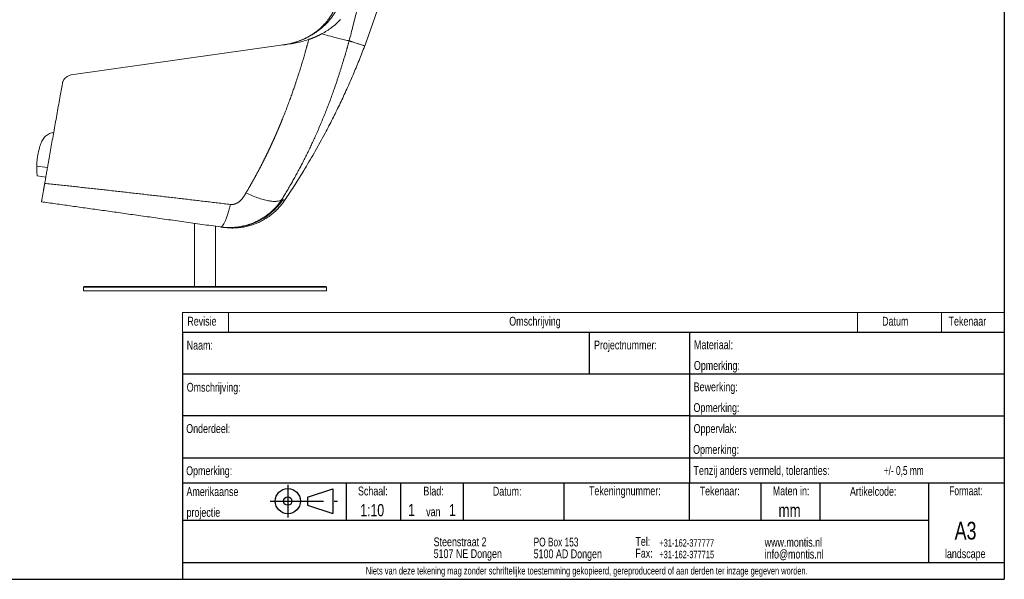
# Model space of a CAD drawing. Header units: millimetres. Extents: x 8 to 414, y 7 to 290.
# Tile 9 of 13: x 179 to 414, y 7 to 141. Entities that reach past the tile are written whole.
import ezdxf

# ---------------------------------------------------------------- set-up
doc = ezdxf.new("R2010")
doc.units = ezdxf.units.MM
doc.linetypes.add('CENTERX2', pattern=[20.32, 12.7, -2.54, 2.54, -2.54])
doc.layers.add('BEMATING', color=12, linetype='Continuous')
doc.layers.add('KADER', color=7, linetype='Continuous')
doc.styles.add('SLDTEXTSTYLE0', font='TXT', dxfattribs={"width": 0.75})
doc.styles.add('SLDTEXTSTYLE1', font='TXT', dxfattribs={"width": 0.7})

# ---------------------------------------------------------------- blocks, each defined once
blk = doc.blocks.new('SW_NOTE_0')
at = {"layer": 'KADER', "color": 0, "char_height": 2.1167, "attachment_point": 1, "style": 'SLDTEXTSTYLE0'}
for s, insert in [('Steenstraat 2', (0, 2.73)), ('5107 NE Dongen', (0, -0.09))]:
    blk.add_mtext(s, dxfattribs=dict(at, insert=insert))
blk = doc.blocks.new('SW_NOTE_1')
at = {"layer": 'KADER', "color": 0, "attachment_point": 1}
for s, insert, char_height, style in [('PO Box 153', (0, 2.73), 2.117, 'SLDTEXTSTYLE1'), ('5100 AD Dongen', (0, -0.09), 2.1167, 'SLDTEXTSTYLE0')]:
    blk.add_mtext(s, dxfattribs=dict(at, insert=insert, char_height=char_height, style=style))
blk = doc.blocks.new('SW_NOTE_2')
at = {"layer": 'KADER', "color": 0, "char_height": 2.117, "attachment_point": 1, "style": 'SLDTEXTSTYLE0'}
for s, insert in [('Tel:', (0, 2.73)), ('Fax:', (0, -0.09))]:
    blk.add_mtext(s, dxfattribs=dict(at, insert=insert))
blk = doc.blocks.new('SW_NOTE_3')
at = {"layer": 'KADER', "color": 0, "char_height": 1.77, "attachment_point": 1, "style": 'SLDTEXTSTYLE0'}
for s, insert in [('+31-162-377777', (0, 2.28)), ('+31-162-377715', (0, -0.49))]:
    blk.add_mtext(s, dxfattribs=dict(at, insert=insert))
blk = doc.blocks.new('SW_NOTE_4')
at = {"layer": 'KADER', "color": 0, "char_height": 2.1167, "attachment_point": 1, "style": 'SLDTEXTSTYLE0'}
for s, insert in [('www.montis.nl', (0, 2.73)), ('info@montis.nl', (0, -0.09))]:
    blk.add_mtext(s, dxfattribs=dict(at, insert=insert))
blk = doc.blocks.new('SW_TABLEANNOTATION_0')
at = {"color": 0, "linetype": 'Continuous', "lineweight": 0}
for p, q in [((0, 0), (0, -4.65)), ((196, 0), (0, 0)), ((11, 0), (11, -4.65)), ((161, 0), (161, -4.65)), ((181, 0), (181, -4.65)), ((196, -4.65), (196, 0)), ((0, -4.65), (196, -4.65))]:
    blk.add_line(p, q, dxfattribs=at)
at = {"color": 0, "linetype": 'Continuous', "lineweight": 0, "attachment_point": 1, "style": 'SLDTEXTSTYLE0'}
for s, insert, char_height in [('Revisie', (1.16, -1.01), 2.117), ('Omschrijving', (77.93, -1.01), 2.1167), ('Datum', (166.86, -1.01), 2.117), ('Tekenaar', (182.71, -1.01), 2.117)]:
    blk.add_mtext(s, dxfattribs=dict(at, insert=insert, char_height=char_height))

msp = doc.modelspace()

# ---------------------------------------------------------------- linework, layer by layer
at = {"color": 7, "linetype": 'Continuous', "lineweight": 15}
for p, q in [((191.46, 127.33), (243.68, 134.73)), ((183.36, 103.27), (185.41, 102.98)), ((241.68, 97.61), (241.9, 97.56)), ((242.37, 97.42), (242.88, 98.2)), ((242.37, 97.42), (242.37, 97.42)), ((220.87, 91.94), (220.87, 76.87)), ((225.87, 76.87), (225.87, 91.24)), ((194.37, 76.67), (194.37, 75.87)), ((194.37, 75.87), (252.37, 75.87)), ((194.57, 76.87), (252.17, 76.87)), ((252.37, 75.87), (252.37, 76.67))]:
    msp.add_line(p, q, dxfattribs=at)
at = {"color": 8, "linetype": 'Continuous', "lineweight": 15}
for p, q in [((185.82, 105.26), (183.24, 105.59)), ((242.37, 97.42), (242.37, 97.42)), ((252.37, 76.67), (194.37, 76.67))]:
    msp.add_line(p, q, dxfattribs=at)
at = {"color": 7, "linetype": 'Continuous', "lineweight": 15}
for centre, radius, start, end in [((229.46, 105.81), 14.93, 262.056, 326.4567), ((194.57, 76.67), 0.2, 90, 180), ((252.17, 76.67), 0.2, 0, 90)]:
    msp.add_arc(centre, radius, start, end, dxfattribs=at)
for points, knots in [([(261.47, 134.26), (261.91, 135.47), (262.81, 137.87), (264.05, 141.51), (265.23, 145.19), (266.32, 148.89), (267.34, 152.62), (268.18, 156.05), (268.96, 159.16), (269.78, 161.91), (270.7, 164.65), (271.72, 167.36), (272.83, 170.04), (273.66, 171.79), (274.07, 172.67)], [0, 0, 0, 0, 0.095085, 0.190181, 0.285267, 0.380745, 0.476235, 0.571715, 0.642673, 0.713652, 0.784608, 0.856397, 0.92821, 1, 1, 1, 1]), ([(261.57, 150.8), (261.3, 149.68), (260.74, 147.43), (259.92, 144.06), (259.09, 140.69), (258.37, 137.83), (257.91, 136.1), (257.74, 135.48)], [0, 0, 0, 0, 0.219594, 0.439187, 0.658847, 0.878506, 1, 1, 1, 1]), ([(256.23, 148.43), (256.23, 148.43), (256.23, 148.42), (256.23, 148.41), (256.22, 148.39), (256.22, 148.38), (256.22, 148.36), (256.21, 148.34), (256.21, 148.32), (256.21, 148.3), (256.21, 148.28), (256.21, 148.26), (256.2, 148.23), (256.2, 148.21), (256.2, 148.18), (256.2, 148.16), (256.2, 148.09), (256.19, 147.99), (256.19, 147.8), (256.17, 147.56), (256.15, 147.2), (256.09, 146.72), (255.99, 146.16), (255.86, 145.6), (255.7, 145.05), (255.49, 144.46), (255.23, 143.82), (254.9, 143.13), (254.49, 142.4), (254.03, 141.68), (253.52, 140.98), (252.96, 140.3), (252.45, 139.73), (252, 139.3), (251.67, 138.98), (251.38, 138.73), (251.16, 138.54), (251.01, 138.41), (250.85, 138.29), (250.7, 138.16), (250.54, 138.04), (250.38, 137.92), (250.16, 137.75), (249.92, 137.58), (249.71, 137.43), (249.57, 137.34), (249.45, 137.26), (249.29, 137.16), (248.95, 136.94), (248.48, 136.66), (247.83, 136.31), (247.15, 135.98), (246.43, 135.67), (245.77, 135.42), (245.17, 135.21), (244.62, 135.05), (244.09, 134.9), (243.63, 134.8), (243.25, 134.71), (242.97, 134.66), (242.75, 134.62), (242.57, 134.59), (242.43, 134.56), (242.29, 134.54), (242.15, 134.52), (242.05, 134.5), (242.01, 134.5)], [0, 0, 0, 0, 0.003008, 0.006018, 0.009033, 0.012052, 0.015076, 0.018108, 0.021149, 0.0242, 0.027265, 0.030347, 0.033443, 0.036555, 0.039685, 0.042833, 0.046002, 0.060881, 0.075509, 0.095621, 0.115917, 0.146992, 0.179815, 0.205001, 0.231863, 0.260566, 0.291266, 0.324714, 0.361104, 0.400578, 0.435008, 0.472342, 0.512661, 0.531686, 0.55101, 0.570639, 0.579121, 0.587569, 0.595984, 0.604364, 0.612711, 0.621024, 0.629302, 0.647755, 0.65836, 0.662341, 0.66838, 0.676481, 0.686645, 0.719355, 0.744855, 0.781042, 0.81392, 0.843489, 0.869754, 0.892259, 0.914616, 0.936845, 0.949798, 0.961321, 0.97141, 0.977148, 0.982875, 0.988593, 0.994301, 1, 1, 1, 1]), ([(256.22, 148.39), (256.22, 148.38), (256.21, 148.35), (256.19, 148.29), (256.18, 148.23), (256.16, 148.15), (256.13, 148.06), (256.09, 147.92), (256.05, 147.78), (256, 147.61), (255.96, 147.46), (255.89, 147.24), (255.81, 146.96), (255.7, 146.61), (255.55, 146.15), (255.37, 145.62), (255.16, 145.06), (254.98, 144.61), (254.83, 144.24), (254.69, 143.91), (254.56, 143.61), (254.43, 143.33), (254.29, 143.05), (254.13, 142.74), (253.94, 142.38), (253.71, 141.98), (253.45, 141.55), (253.19, 141.14), (252.94, 140.78), (252.71, 140.47), (252.5, 140.21), (252.27, 139.92), (251.99, 139.6), (251.65, 139.22), (251.26, 138.84), (250.86, 138.47), (250.45, 138.12), (250.04, 137.79), (249.62, 137.47), (249.24, 137.2), (248.91, 136.99), (248.67, 136.84), (248.48, 136.72), (248.32, 136.63), (248.17, 136.54), (247.96, 136.42), (247.67, 136.27), (247.31, 136.09), (246.86, 135.87), (246.31, 135.64), (245.72, 135.41), (245.08, 135.19), (244.4, 134.98), (243.62, 134.78), (242.95, 134.64), (242.53, 134.57), (242.41, 134.55)], [0, 0, 0, 0, 0.0063933, 0.011156, 0.0148362, 0.0178519, 0.0228898, 0.0274078, 0.0355326, 0.0419152, 0.0494963, 0.05764, 0.0726859, 0.0884493, 0.1064032, 0.1380356, 0.1656195, 0.186951, 0.2054378, 0.2223768, 0.2380248, 0.2525616, 0.2682856, 0.285319, 0.3052572, 0.329432, 0.3573081, 0.3828434, 0.4061859, 0.4262581, 0.4431839, 0.4590352, 0.4834763, 0.5097088, 0.5385721, 0.5673517, 0.5912898, 0.6174078, 0.6448237, 0.669621, 0.6864669, 0.7014592, 0.7127499, 0.718779, 0.7264029, 0.7376056, 0.7524658, 0.7710995, 0.7936738, 0.8204284, 0.851605, 0.879751, 0.9109252, 0.9456233, 0.9843932, 1, 1, 1, 1]), ([(251.23, 137.15), (251.64, 137.38), (252.45, 137.85), (253.58, 138.65), (254.66, 139.53), (255.32, 140.19), (255.65, 140.53)], [0, 0, 0, 0, 0.246716, 0.493458, 0.746717, 1, 1, 1, 1]), ([(248.16, 135.82), (248.19, 135.83), (248.27, 135.86), (248.39, 135.9), (248.51, 135.94), (248.62, 135.98), (248.74, 136.03), (248.86, 136.07), (248.97, 136.12), (249.09, 136.16), (249.21, 136.21), (249.33, 136.26), (249.45, 136.31), (249.57, 136.36), (249.68, 136.41), (249.8, 136.46), (249.92, 136.51), (250.04, 136.56), (250.16, 136.62), (250.28, 136.67), (250.4, 136.73), (250.52, 136.79), (250.64, 136.85), (250.75, 136.91), (250.87, 136.97), (250.99, 137.03), (251.11, 137.09), (251.19, 137.13), (251.23, 137.15)], [0, 0, 0, 0, 0.036182, 0.072544, 0.109086, 0.14581, 0.182714, 0.2198, 0.257068, 0.294517, 0.332148, 0.369962, 0.407958, 0.446138, 0.4845, 0.523046, 0.561775, 0.600688, 0.639786, 0.679068, 0.718535, 0.758187, 0.798024, 0.838047, 0.878256, 0.918651, 0.959232, 1, 1, 1, 1]), ([(251.23, 137.16), (251.97, 136.95), (252.69, 136.75), (254.02, 136.39), (254.64, 136.22), (255.75, 135.93), (256.25, 135.81), (257.11, 135.61), (257.46, 135.53), (257.74, 135.48)], [0, 0, 0, 0, 0.25, 0.25, 0.5, 0.5, 0.75, 0.75, 1, 1, 1, 1]), ([(233.15, 99.2), (233.2, 99.28), (233.3, 99.44), (233.44, 99.68), (233.58, 99.91), (233.71, 100.15), (233.85, 100.39), (233.99, 100.62), (234.12, 100.86), (234.25, 101.09), (234.38, 101.32), (234.51, 101.55), (234.64, 101.78), (234.77, 102), (234.9, 102.23), (235.02, 102.45), (235.14, 102.68), (235.26, 102.9), (235.38, 103.12), (235.5, 103.34), (235.62, 103.56), (235.74, 103.77), (235.85, 103.99), (235.97, 104.2), (236.08, 104.41), (236.19, 104.62), (236.3, 104.83), (236.41, 105.04), (236.52, 105.24), (236.62, 105.45), (236.73, 105.65), (236.83, 105.85), (236.93, 106.05), (237.03, 106.25), (237.13, 106.45), (237.23, 106.64), (237.33, 106.83), (237.43, 107.03), (237.52, 107.22), (237.61, 107.41), (237.71, 107.59), (237.8, 107.78), (237.89, 107.96), (237.98, 108.14), (238.07, 108.33), (238.15, 108.5), (238.24, 108.68), (238.32, 108.86), (238.41, 109.03), (238.49, 109.2), (238.57, 109.37), (238.65, 109.54), (238.73, 109.71), (238.81, 109.88), (238.88, 110.04), (238.96, 110.2), (239.04, 110.36), (239.11, 110.52), (239.18, 110.68), (239.25, 110.83), (239.32, 110.98), (239.39, 111.14), (239.46, 111.29), (239.53, 111.43), (239.59, 111.58), (239.66, 111.72), (239.72, 111.87), (239.79, 112.01), (239.85, 112.15), (239.91, 112.28), (239.97, 112.42), (240.03, 112.55), (240.09, 112.68), (240.15, 112.81), (240.2, 112.94), (240.26, 113.07), (240.31, 113.19), (240.37, 113.32), (240.42, 113.44), (240.47, 113.56), (240.52, 113.67), (240.57, 113.79), (240.62, 113.9), (240.67, 114.01), (240.71, 114.12), (240.76, 114.23), (240.81, 114.33), (240.85, 114.44), (240.89, 114.54), (240.94, 114.64), (240.98, 114.74), (241.02, 114.83), (241.06, 114.93), (241.1, 115.02), (241.13, 115.11), (241.17, 115.2), (241.21, 115.29), (241.24, 115.37), (241.28, 115.45), (241.31, 115.54), (241.34, 115.61), (241.38, 115.69), (241.41, 115.77), (241.44, 115.84), (241.47, 115.91), (241.5, 115.98), (241.52, 116.05), (241.55, 116.11), (241.58, 116.18), (241.6, 116.24), (241.63, 116.3), (241.65, 116.35), (241.67, 116.41), (241.69, 116.46), (241.71, 116.52), (241.73, 116.57), (241.75, 116.61), (241.77, 116.66), (241.79, 116.7), (241.81, 116.74), (242.01, 117.24), (242.38, 118.17), (242.9, 119.53), (243.39, 120.81), (243.83, 122.03), (244.24, 123.18), (244.68, 124.44), (245.14, 125.8), (245.62, 127.27), (246.07, 128.68), (246.47, 129.99), (246.84, 131.21), (247.13, 132.22), (247.36, 133.01), (247.5, 133.53), (247.6, 133.89), (247.67, 134.15), (247.73, 134.37), (247.8, 134.6), (247.86, 134.84), (247.93, 135.08), (248.01, 135.32), (248.08, 135.57), (248.13, 135.74), (248.16, 135.82)], [0, 0, 0, 0, 0.00729, 0.014529, 0.021717, 0.028854, 0.03594, 0.042976, 0.04996, 0.056893, 0.063775, 0.070606, 0.077385, 0.084114, 0.090791, 0.097416, 0.10399, 0.110513, 0.116984, 0.123404, 0.129772, 0.136088, 0.142353, 0.148565, 0.154727, 0.160836, 0.166893, 0.172899, 0.178852, 0.184754, 0.190604, 0.196401, 0.202147, 0.20784, 0.213482, 0.219071, 0.224608, 0.230093, 0.235525, 0.240905, 0.246233, 0.251509, 0.256732, 0.261902, 0.267021, 0.272086, 0.2771, 0.28206, 0.286969, 0.291824, 0.296627, 0.301378, 0.306075, 0.31072, 0.315313, 0.319852, 0.324339, 0.328773, 0.333155, 0.337483, 0.341759, 0.345982, 0.350152, 0.354269, 0.358333, 0.362344, 0.366303, 0.370208, 0.37406, 0.37786, 0.381606, 0.385299, 0.388939, 0.392526, 0.39606, 0.399541, 0.402969, 0.406344, 0.409665, 0.412934, 0.416149, 0.419311, 0.42242, 0.425475, 0.428477, 0.431426, 0.434322, 0.437165, 0.439954, 0.44269, 0.445373, 0.448002, 0.450578, 0.453101, 0.45557, 0.457986, 0.460349, 0.462658, 0.464914, 0.467117, 0.469266, 0.471361, 0.473404, 0.475393, 0.477328, 0.47921, 0.481039, 0.482814, 0.484536, 0.486204, 0.487819, 0.48938, 0.490888, 0.492343, 0.493744, 0.495091, 0.496385, 0.497626, 0.498813, 0.499946, 0.501026, 0.539236, 0.575513, 0.609851, 0.642247, 0.672695, 0.701193, 0.741376, 0.779826, 0.816538, 0.851508, 0.881449, 0.911602, 0.92924, 0.942661, 0.951862, 0.956841, 0.962713, 0.968682, 0.974749, 0.980913, 0.987176, 0.993538, 1, 1, 1, 1]), ([(257.74, 135.48), (257.72, 135.38), (257.66, 135.18), (257.58, 134.88), (257.5, 134.58), (257.42, 134.28), (257.35, 134.03), (257.29, 133.81), (257.23, 133.62), (257.17, 133.39), (257.09, 133.14), (257.01, 132.85), (256.9, 132.48), (256.78, 132.07), (256.64, 131.61), (256.51, 131.18), (256.38, 130.76), (256.26, 130.37), (256.15, 130), (256, 129.52), (255.81, 128.92), (255.58, 128.18), (255.33, 127.41), (255.06, 126.59), (254.78, 125.74), (254.48, 124.86), (253.96, 123.34), (253.19, 121.21), (252.13, 118.46), (251.01, 115.7), (250.12, 113.67), (249.54, 112.37), (249.28, 111.81), (249.02, 111.25), (248.76, 110.69), (248.5, 110.13), (248.23, 109.58), (247.97, 109.03), (247.7, 108.48), (247.43, 107.94), (247.16, 107.4), (246.88, 106.86), (246.61, 106.32), (246.33, 105.79), (246.05, 105.26), (245.77, 104.73), (245.49, 104.2), (245.21, 103.68), (244.92, 103.16), (244.63, 102.64), (244.35, 102.13), (244.06, 101.62), (243.76, 101.11), (243.47, 100.6), (243.18, 100.09), (242.88, 99.59), (242.58, 99.09), (242.28, 98.6), (241.98, 98.1), (241.78, 97.78), (241.68, 97.61)], [0, 0, 0, 0, 0.007392, 0.014782, 0.022171, 0.029558, 0.036944, 0.040852, 0.045571, 0.051102, 0.057442, 0.064591, 0.072548, 0.084353, 0.095643, 0.10642, 0.116684, 0.126436, 0.135678, 0.14441, 0.161973, 0.180498, 0.199984, 0.220429, 0.241833, 0.264195, 0.287512, 0.357006, 0.427789, 0.499901, 0.573384, 0.588485, 0.603554, 0.618592, 0.633599, 0.648576, 0.663522, 0.678439, 0.693327, 0.708187, 0.723018, 0.737821, 0.752597, 0.767346, 0.782069, 0.796765, 0.811436, 0.826081, 0.840702, 0.855298, 0.86987, 0.884418, 0.898943, 0.913445, 0.927925, 0.942382, 0.956818, 0.971233, 0.985627, 1, 1, 1, 1]), ([(242.01, 134.5), (242.01, 134.5), (242.01, 134.5), (242.01, 134.5), (241.99, 134.5), (241.98, 134.49), (241.97, 134.49)], [0.0000000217, 0.0000000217, 0.0000000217, 0.0000000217, 0.0000007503, 0.0000007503, 0.0000007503, 0.0003278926, 0.0003278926, 0.0003278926, 0.0003278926]), ([(248.16, 135.82), (247.65, 135.66), (246.65, 135.33), (245.15, 134.97), (244.16, 134.81), (243.68, 134.73)], [0, 0, 0, 0, 0.341924, 0.685193, 1, 1, 1, 1]), ([(246.69, 104.17), (246.98, 104.62), (248.11, 106.45), (249.98, 109.7), (252.12, 113.61), (253.99, 117.24), (255.63, 120.57), (257.19, 123.94), (258.69, 127.35), (260.12, 130.79), (261.02, 133.11), (261.47, 134.26)], [0, 0, 0, 0, 0.048018, 0.191701, 0.335385, 0.445937, 0.556501, 0.667053, 0.778031, 0.889022, 1, 1, 1, 1]), ([(257.74, 135.48), (257.77, 135.47), (257.82, 135.45), (257.9, 135.43), (257.98, 135.4), (258.05, 135.38), (258.13, 135.35), (258.2, 135.33), (258.27, 135.31), (258.34, 135.28), (258.48, 135.24), (258.69, 135.17), (259.03, 135.06), (259.43, 134.93), (259.85, 134.79), (260.3, 134.65), (260.72, 134.51), (261, 134.42), (261.16, 134.37), (261.27, 134.33), (261.37, 134.29), (261.43, 134.28), (261.45, 134.27), (261.46, 134.27), (261.46, 134.26), (261.47, 134.26), (261.47, 134.26)], [0, 0, 0, 0, 0.010626, 0.021251, 0.031877, 0.042503, 0.053128, 0.063754, 0.07438, 0.085006, 0.095631, 0.13674, 0.177849, 0.260065, 0.34228, 0.424496, 0.547814, 0.671133, 0.712242, 0.75335, 0.835566, 0.917782, 0.938336, 0.958891, 0.979445, 1, 1, 1, 1]), ([(191.46, 127.33), (191.32, 127.3), (191.05, 127.25), (190.66, 127.08), (190.3, 126.86), (189.98, 126.57), (189.72, 126.24), (189.53, 125.91), (189.41, 125.58), (189.37, 125.38), (189.35, 125.28)], [0, 0, 0, 0, 0.13457, 0.269131, 0.403781, 0.538418, 0.671508, 0.804591, 0.902295, 1, 1, 1, 1]), ([(185.15, 101.46), (185.21, 101.84), (185.35, 102.6), (185.55, 103.76), (185.76, 104.94), (186.01, 106.34), (186.29, 107.97), (186.62, 109.85), (186.96, 111.75), (187.31, 113.71), (187.66, 115.71), (188.02, 117.76), (188.38, 119.82), (188.73, 121.77), (189.05, 123.59), (189.25, 124.72), (189.35, 125.28)], [0, 0, 0, 0, 0.053311, 0.106621, 0.160097, 0.213572, 0.293997, 0.37449, 0.454984, 0.535408, 0.618165, 0.700996, 0.783828, 0.866585, 0.933253, 1, 1, 1, 1]), ([(184.34, 111.3), (184.42, 111.47), (184.57, 111.81), (184.9, 112.29), (185.3, 112.72), (185.77, 113.08), (186.29, 113.35), (186.77, 113.51), (187.11, 113.58), (187.26, 113.6), (187.29, 113.6)], [0, 0, 0, 0, 0.149686, 0.299298, 0.449487, 0.599631, 0.741099, 0.882573, 0.98098, 1, 1, 1, 1]), ([(183.24, 105.59), (183.25, 105.93), (183.28, 106.62), (183.4, 107.7), (183.59, 108.79), (183.84, 109.76), (184.09, 110.6), (184.26, 111.07), (184.34, 111.3)], [0, 0, 0, 0, 0.187968, 0.37592, 0.567447, 0.758955, 0.879325, 1, 1, 1, 1]), ([(183.24, 105.59), (183.24, 105.42), (183.24, 105.08), (183.25, 104.64), (183.27, 104.25), (183.29, 103.93), (183.31, 103.66), (183.33, 103.46), (183.35, 103.33), (183.36, 103.27), (183.36, 103.27), (183.36, 103.27)], [0, 0, 0, 0, 0.122072, 0.244164, 0.362019, 0.480255, 0.598119, 0.716227, 0.834718, 0.952791, 1, 1, 1, 1]), ([(242.37, 97.42), (243.11, 98.53), (244.59, 100.75), (246, 103.02), (246.7, 104.16)], [0, 0, 0, 0, 0.498006, 1, 1, 1, 1]), ([(184.37, 97.07), (184.37, 97.07), (184.37, 97.07), (184.37, 97.07), (184.37, 97.08), (184.37, 97.08), (184.37, 97.08), (184.38, 97.09), (184.38, 97.1), (184.38, 97.1), (184.38, 97.11), (184.38, 97.12), (184.38, 97.13), (184.39, 97.14), (184.39, 97.16), (184.39, 97.17), (184.39, 97.19), (184.4, 97.2), (184.4, 97.22), (184.4, 97.24), (184.4, 97.26), (184.41, 97.27), (184.41, 97.3), (184.42, 97.32), (184.42, 97.34), (184.43, 97.4), (184.45, 97.52), (184.49, 97.72), (184.53, 97.96), (184.58, 98.22), (184.63, 98.52), (184.69, 98.86), (184.75, 99.22), (184.8, 99.53), (184.84, 99.75), (184.87, 99.88), (184.89, 100.01), (184.91, 100.15), (184.94, 100.28), (184.96, 100.42), (184.99, 100.56), (185.01, 100.71), (185.04, 100.85), (185.07, 101), (185.09, 101.15), (185.12, 101.31), (185.14, 101.41), (185.15, 101.46)], [0, 0, 0, 0, 0.0105045, 0.0209963, 0.0314766, 0.0419462, 0.0524063, 0.0628579, 0.0733021, 0.0837399, 0.0941723, 0.1046005, 0.1150255, 0.1254483, 0.1358701, 0.1462917, 0.1567145, 0.1671393, 0.1775672, 0.1879994, 0.1984368, 0.2088805, 0.2193316, 0.2297911, 0.2402601, 0.2507396, 0.3132767, 0.375523, 0.4377078, 0.5000612, 0.5627795, 0.6251874, 0.6875229, 0.7500244, 0.76937, 0.7886701, 0.8079317, 0.827162, 0.846368, 0.8655568, 0.8847357, 0.9039118, 0.9230922, 0.942284, 0.9614946, 0.9807308, 1, 1, 1, 1]), ([(185.15, 101.46), (185.65, 101.41), (186.67, 101.3), (188.19, 101.14), (189.72, 100.98), (191.24, 100.81), (192.76, 100.65), (194.29, 100.48), (195.81, 100.31), (197.33, 100.15), (198.86, 99.98), (200.38, 99.81), (201.91, 99.64), (203.44, 99.47), (204.96, 99.29), (206.49, 99.12), (208.02, 98.95), (209.54, 98.77), (211.07, 98.6), (212.6, 98.42), (214.13, 98.25), (215.66, 98.07), (217.19, 97.89), (218.72, 97.71), (220.25, 97.53), (221.78, 97.35), (223.31, 97.17), (224.85, 96.99), (226.38, 96.81), (227.91, 96.62), (228.94, 96.5), (229.45, 96.44)], [0, 0, 0, 0, 0.034347, 0.068701, 0.103062, 0.137431, 0.171807, 0.206191, 0.240584, 0.274985, 0.309395, 0.343814, 0.378243, 0.412682, 0.447131, 0.481591, 0.516062, 0.550544, 0.585038, 0.619543, 0.654062, 0.688592, 0.723136, 0.757694, 0.792265, 0.82685, 0.861449, 0.896064, 0.930694, 0.965339, 1, 1, 1, 1]), ([(229.45, 96.44), (229.46, 96.44), (229.49, 96.43), (229.53, 96.43), (229.58, 96.43), (229.62, 96.43), (229.66, 96.42), (229.71, 96.42), (229.75, 96.42), (229.79, 96.42), (229.84, 96.43), (229.88, 96.43), (229.92, 96.43), (229.97, 96.44), (230.01, 96.44), (230.05, 96.45), (230.1, 96.45), (230.14, 96.46), (230.19, 96.47), (230.23, 96.48), (230.27, 96.49), (230.32, 96.5), (230.36, 96.51), (230.41, 96.52), (230.45, 96.54), (230.5, 96.55), (230.54, 96.57), (230.59, 96.58), (230.63, 96.6), (230.68, 96.62), (230.79, 96.66), (230.95, 96.73), (231.17, 96.85), (231.38, 96.99), (231.59, 97.14), (231.88, 97.39), (232.23, 97.75), (232.53, 98.15), (232.74, 98.48), (232.86, 98.69), (232.96, 98.85), (233.01, 98.95), (233.06, 99.03), (233.1, 99.1), (233.13, 99.15), (233.14, 99.18), (233.15, 99.19), (233.15, 99.2)], [0, 0, 0, 0, 0.008609, 0.017207, 0.025799, 0.034389, 0.042981, 0.051578, 0.060185, 0.068805, 0.077443, 0.086102, 0.094786, 0.103499, 0.112245, 0.121028, 0.12985, 0.138717, 0.147631, 0.156597, 0.165617, 0.174695, 0.183835, 0.193039, 0.202311, 0.211655, 0.221073, 0.230568, 0.240143, 0.249802, 0.259546, 0.307995, 0.357559, 0.408551, 0.461257, 0.515931, 0.638963, 0.769633, 0.824883, 0.888988, 0.917783, 0.942268, 0.962441, 0.978301, 0.989848, 0.997081, 1, 1, 1, 1]), ([(233.15, 99.2), (233.61, 98.97), (234.08, 98.76), (235.01, 98.37), (235.47, 98.19), (236.38, 97.87), (236.82, 97.72), (237.67, 97.49), (238.08, 97.39), (238.85, 97.25), (239.22, 97.2), (239.88, 97.16), (240.18, 97.16), (240.72, 97.21), (240.96, 97.26), (241.37, 97.41), (241.54, 97.5), (241.68, 97.61)], [0, 0, 0, 0, 0.125, 0.125, 0.25, 0.25, 0.375, 0.375, 0.5, 0.5, 0.625, 0.625, 0.75, 0.75, 0.875, 0.875, 1, 1, 1, 1]), ([(227.03, 91.08), (226.29, 91.18), (224.83, 91.38), (222.65, 91.69), (220.5, 91.99), (218.37, 92.29), (216.26, 92.59), (214.19, 92.88), (212.13, 93.17), (210.11, 93.45), (208.1, 93.74), (206.13, 94.01), (204.18, 94.29), (202.25, 94.56), (200.35, 94.83), (198.47, 95.09), (196.62, 95.35), (194.8, 95.61), (193, 95.86), (191.22, 96.11), (189.48, 96.35), (187.75, 96.6), (186.05, 96.83), (184.93, 96.99), (184.37, 97.07)], [0, 0, 0, 0, 0.051628, 0.102668, 0.15312, 0.202984, 0.25226, 0.300948, 0.349048, 0.39656, 0.443484, 0.48982, 0.535568, 0.580728, 0.625301, 0.669285, 0.712682, 0.75549, 0.797711, 0.839345, 0.88039, 0.920848, 0.960718, 1, 1, 1, 1]), ([(241.68, 97.61), (241.66, 97.58), (241.62, 97.52), (241.56, 97.42), (241.49, 97.33), (241.43, 97.24), (241.36, 97.14), (241.29, 97.05), (241.22, 96.96), (241.16, 96.86), (241.08, 96.77), (241.01, 96.67), (240.94, 96.58), (240.87, 96.49), (240.79, 96.4), (240.72, 96.3), (240.64, 96.21), (240.56, 96.12), (240.48, 96.03), (240.4, 95.93), (240.32, 95.84), (240.24, 95.75), (240.15, 95.66), (240.07, 95.57), (239.98, 95.48), (239.89, 95.39), (239.8, 95.3), (239.71, 95.21), (239.62, 95.12), (239.53, 95.03), (239.44, 94.94), (239.34, 94.86), (239.25, 94.77), (239.15, 94.68), (239.05, 94.6), (238.95, 94.51), (238.85, 94.42), (238.75, 94.34), (238.64, 94.26), (238.54, 94.17), (238.43, 94.09), (238.12, 93.85), (237.59, 93.46), (236.81, 92.98), (236.01, 92.54), (235.19, 92.16), (234.51, 91.89), (233.96, 91.7), (233.54, 91.57), (233.07, 91.43), (232.55, 91.3), (231.97, 91.18), (231.34, 91.08), (230.78, 91.01), (230.32, 90.97), (229.98, 90.95), (229.65, 90.93), (229.33, 90.93), (229.02, 90.93), (228.73, 90.93), (228.44, 90.94), (228.18, 90.96), (227.92, 90.98), (227.68, 91), (227.45, 91.02), (227.23, 91.05), (227.09, 91.07), (227.03, 91.08)], [0, 0, 0, 0, 0.006683, 0.013398, 0.020145, 0.026924, 0.033734, 0.040576, 0.047451, 0.054357, 0.061295, 0.068266, 0.075269, 0.082305, 0.089372, 0.096473, 0.103605, 0.110771, 0.117969, 0.125199, 0.132463, 0.139759, 0.147089, 0.154451, 0.161846, 0.169274, 0.176735, 0.18423, 0.191757, 0.199318, 0.206913, 0.21454, 0.222201, 0.229896, 0.237624, 0.245385, 0.25318, 0.261009, 0.268872, 0.276768, 0.284698, 0.292661, 0.346913, 0.400886, 0.454594, 0.508052, 0.561274, 0.584292, 0.610253, 0.639157, 0.671006, 0.705799, 0.743538, 0.784221, 0.805312, 0.825654, 0.845246, 0.86409, 0.882184, 0.89953, 0.916126, 0.931975, 0.947075, 0.961428, 0.975032, 0.98789, 1, 1, 1, 1]), ([(229.45, 96.44), (229.36, 96.05), (229.26, 95.67), (229.06, 94.92), (228.96, 94.56), (228.75, 93.88), (228.64, 93.56), (228.42, 92.97), (228.31, 92.7), (228.1, 92.21), (227.99, 92), (227.77, 91.64), (227.67, 91.49), (227.47, 91.26), (227.37, 91.18), (227.19, 91.08), (227.11, 91.06), (227.03, 91.08)], [0, 0, 0, 0, 0.125, 0.125, 0.25, 0.25, 0.375, 0.375, 0.5, 0.5, 0.625, 0.625, 0.75, 0.75, 0.875, 0.875, 1, 1, 1, 1]), ([(242.37, 97.42), (242.13, 97.08), (241.64, 96.39), (240.8, 95.44), (239.89, 94.56), (238.91, 93.77), (237.86, 93.06), (236.76, 92.43), (235.6, 91.91), (234.41, 91.48), (233.19, 91.15), (231.94, 90.93), (230.68, 90.82), (229.58, 90.81), (228.63, 90.86), (228.11, 90.93), (227.85, 90.96)], [0, 0, 0, 0, 0.075384, 0.151038, 0.226691, 0.302076, 0.37746, 0.453114, 0.528767, 0.604151, 0.679536, 0.755189, 0.830843, 0.906227, 0.953113, 1, 1, 1, 1]), ([(227.4, 91.02), (227.28, 91.04), (227.17, 91.06), (227.03, 91.08), (227.03, 91.08)], [0, 0, 0, 0, 0.992025, 1, 1, 1, 1]), ([(227.85, 90.96), (227.85, 90.96), (227.84, 90.96), (227.75, 90.97), (227.61, 90.99), (227.47, 91.01), (227.4, 91.02)], [0, 0, 0, 0, 0.250325, 0.500788, 0.75032, 1, 1, 1, 1])]:
    msp.add_open_spline(points, degree=3, knots=knots, dxfattribs=at)
at = {"color": 8, "linetype": 'Continuous', "lineweight": 15}
msp.add_open_spline([(241.9, 97.56), (241.98, 97.54), (242.13, 97.5), (242.27, 97.46), (242.36, 97.43), (242.37, 97.43), (242.37, 97.42)], degree=3, knots=[0, 0, 0, 0, 0.253142, 0.50643, 0.758446, 1, 1, 1, 1], dxfattribs=at)
at = {"layer": 'BEMATING', "color": 250}
for p, q in [((243.12, 29.57), (243.12, 21.74)), ((247.82, 26.62), (253.87, 28.58)), ((253.87, 28.58), (253.87, 22.73)), ((247.82, 26.62), (247.82, 24.69)), ((247.82, 24.69), (253.87, 22.73))]:
    msp.add_line(p, q, dxfattribs=at)
at = {"layer": 'BEMATING', "color": 250, "linetype": 'CENTERX2'}
msp.add_line((238.95, 25.66), (254.95, 25.66), dxfattribs=at)
at = {"layer": 'BEMATING', "color": 250}
for radius in [3, 1]:
    msp.add_circle((243.12, 25.66), radius, dxfattribs=at)
at = {"layer": 'KADER'}
for p, q in [((414, 290), (414, 7)), ((218, 66), (414, 66)), ((218, 66), (218, 7)), ((314.96, 66), (314.96, 56)), ((338.96, 66), (338.96, 29.99)), ((218, 56), (414, 56)), ((338.96, 46), (218, 46)), ((338.96, 46), (414, 46)), ((218, 36), (414, 36)), ((218, 29.99), (414, 29.99)), ((270, 29.99), (270, 21)), ((285, 21), (285, 29.99)), ((309, 21), (309, 29.99)), ((338.96, 21), (338.96, 29.99)), ((356, 21), (356, 29.99)), ((370, 29.99), (370, 21)), ((396, 21), (396, 29.99)), ((396, 21), (218, 21)), ((396, 11), (396, 21)), ((218, 11), (414, 11)), ((8, 7), (414, 7))]:
    msp.add_line(p, q, dxfattribs=at)
at = {"layer": 'KADER', "color": 250}
msp.add_line((257, 29.99), (257, 21), dxfattribs=at)

# ---------------------------------------------------------------- block references
at = {"color": 7, "linetype": 'Continuous', "lineweight": 0}
msp.add_blockref('SW_TABLEANNOTATION_0', (218, 70.65), dxfattribs=at)
at = {"layer": 'KADER'}
for name, p in [('SW_NOTE_0', (277.9, 14.27)), ('SW_NOTE_1', (301.75, 14.23)), ('SW_NOTE_2', (326.02, 14.37)), ('SW_NOTE_3', (331.72, 14.29)), ('SW_NOTE_4', (356.85, 14.17))]:
    msp.add_blockref(name, p, dxfattribs=at)

# ---------------------------------------------------------------- texts
for s, insert, char_height, attachment_point, style in [('Naam:', (219.01, 63.92), 2.117, 1, 'SLDTEXTSTYLE0'), ('Projectnummer:', (316.16, 63.97), 2.1167, 1, 'SLDTEXTSTYLE0'), ('Materiaal:', (340, 64.02), 2.117, 1, 'SLDTEXTSTYLE0'), ('Opmerking:', (339.97, 59.08), 2.117, 1, 'SLDTEXTSTYLE0'), ('Omschrijving:', (219.01, 53.88), 2.1167, 1, 'SLDTEXTSTYLE0'), ('Bewerking:', (339.92, 53.97), 2.117, 1, 'SLDTEXTSTYLE0'), ('Opmerking:', (339.87, 49.03), 2.117, 1, 'SLDTEXTSTYLE0'), ('Onderdeel:', (218.89, 44.02), 2.117, 1, 'SLDTEXTSTYLE0'), ('Oppervlak:', (339.9, 44.02), 2.117, 1, 'SLDTEXTSTYLE0'), ('Opmerking:', (339.78, 39.05), 2.117, 1, 'SLDTEXTSTYLE0'), ('Opmerking:', (218.88, 33.97), 2.117, 1, 'SLDTEXTSTYLE0'), ('Tenzij anders vermeld, toleranties:', (339.88, 34.03), 2.1167, 1, 'SLDTEXTSTYLE0'), ('Amerikaanse', (218.95, 28.99), 2.1167, 1, 'SLDTEXTSTYLE0'), ('Schaal:', (263.4, 29.13), 2.117, 2, 'SLDTEXTSTYLE0'), ('Blad:', (277.88, 29.12), 2.117, 2, 'SLDTEXTSTYLE0'), ('Datum:', (292.02, 29.07), 2.117, 1, 'SLDTEXTSTYLE0'), ('Tekeningnummer:', (323.5, 29.17), 2.1167, 2, 'SLDTEXTSTYLE0'), ('Tekenaar:', (341.34, 29.14), 2.117, 1, 'SLDTEXTSTYLE0'), ('Maten in:', (363.15, 29.15), 2.117, 2, 'SLDTEXTSTYLE0'), ('Artikelcode:', (382.73, 29.05), 2.1167, 2, 'SLDTEXTSTYLE0'), ('Formaat:', (404.85, 29.19), 2.117, 2, 'SLDTEXTSTYLE1'), ('projectie', (218.97, 24.03), 2.117, 1, 'SLDTEXTSTYLE0'), ('van', (277.83, 24.17), 2.117, 2, 'SLDTEXTSTYLE0'), ('Niets van deze tekening mag zonder schriftelijke toestemming gekopieerd, gereproduceerd of aan derden ter inzage gegeven worden.', (314.41, 9.92), 1.77, 2, 'SLDTEXTSTYLE0')]:
    msp.add_mtext(s, dxfattribs=dict(at, insert=insert, char_height=char_height, attachment_point=attachment_point, style=style))
at = {"layer": 'KADER', "color": 250}
for s, insert, char_height, attachment_point, style in [('+/- 0,5 mm', (385.25, 34.02), 2.117, 1, 'SLDTEXTSTYLE1'), ('1:10', (263.25, 24.95), 2.91, 2, 'SLDTEXTSTYLE0'), ('1', (271.83, 24.98), 2.91, 1, 'SLDTEXTSTYLE0'), ('1', (281.56, 24.98), 2.91, 1, 'SLDTEXTSTYLE0'), ('mm', (362.79, 25.05), 3.175, 2, 'SLDTEXTSTYLE0'), ('A3', (404.76, 20.72), 4.233, 2, 'SLDTEXTSTYLE0'), ('landscape', (404.68, 14.17), 2.117, 2, 'SLDTEXTSTYLE0')]:
    msp.add_mtext(s, dxfattribs=dict(at, insert=insert, char_height=char_height, attachment_point=attachment_point, style=style))

doc.saveas('drawing.dxf')
